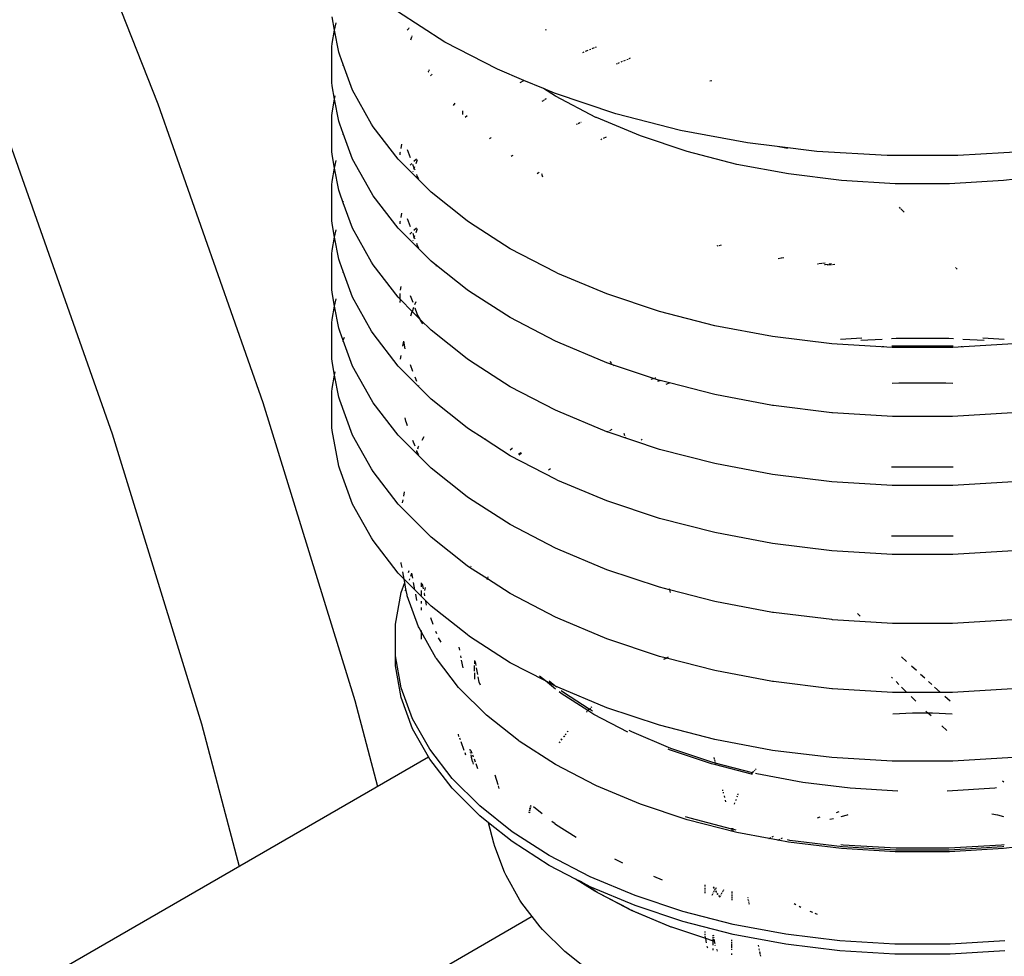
# Model space of a CAD drawing. Extents: x -19547 to -11561, y 2096 to 5601.
# Tile 122 of 168: x -13662 to -13638, y 3030 to 3052. Entities that reach past the tile are written whole.
import ezdxf

# ---------------------------------------------------------------- set-up
doc = ezdxf.new("R2010")
doc.units = 0
doc.header["$MEASUREMENT"] = 0
doc.layers.get('0').update_dxf_attribs({"linetype": 'CONTINUOUS'})
doc.layers.add('PIPING-VENT-ISO', color=3, linetype='CONTINUOUS')
doc.layers.add('TANK-SLOPE', color=2, linetype='CONTINUOUS')

# ---------------------------------------------------------------- blocks, each defined once
blk = doc.blocks.new('8-10 TANKS')
for p, q in [((0.656, 17.64), (2.051, 14.111)), ((5.451, 14.842), (4.891, 15.202)), ((4.145, 14.983), (4.116, 15.142)), ((4.145, 14.983), (4.162, 15.071)), ((4.116, 14.823), (4.145, 14.983)), ((4.193, 14.722), (4.145, 14.983)), ((5.004, 14.984), (5.024, 15.004)), ((5.026, 15.006), (5.029, 15.009)), ((6.644, 14.985), (6.654, 14.991)), ((4.112, 14.786), (4.116, 14.823)), ((5.047, 14.868), (5.06, 14.905)), ((5.062, 14.909), (5.064, 14.914)), ((6.073, 14.519), (5.451, 14.842)), ((4.112, 14.362), (4.112, 14.786)), ((4.205, 14.685), (4.193, 14.722)), ((7.084, 14.718), (7.1, 14.725)), ((7.116, 14.732), (7.149, 14.745)), ((7.165, 14.752), (7.18, 14.759)), ((7.195, 14.765), (7.223, 14.777)), ((7.236, 14.782), (7.248, 14.787)), ((4.246, 14.574), (4.205, 14.685)), ((7.485, 14.585), (7.496, 14.589)), ((7.502, 14.592), (7.519, 14.599)), ((7.537, 14.606), (7.555, 14.614)), ((7.572, 14.621), (7.589, 14.628)), ((7.605, 14.635), (7.621, 14.641)), ((7.635, 14.648), (7.649, 14.653)), ((4.243, 14.567), (4.246, 14.574)), ((4.246, 14.574), (4.246, 14.576)), ((4.357, 14.272), (4.246, 14.574)), ((5.251, 14.485), (5.255, 14.491)), ((5.256, 14.494), (5.261, 14.502)), ((5.263, 14.505), (5.269, 14.517)), ((5.291, 14.453), (5.302, 14.462)), ((6.387, 14.387), (6.073, 14.519)), ((4.116, 14.325), (4.112, 14.362)), ((5.279, 14.442), (5.287, 14.45)), ((5.287, 14.45), (5.288, 14.451)), ((6.342, 14.364), (6.387, 14.387)), ((6.619, 14.29), (6.387, 14.387)), ((8.589, 14.382), (8.614, 14.388)), ((4.145, 14.165), (4.116, 14.325)), ((4.583, 13.87), (4.357, 14.272)), ((6.761, 14.199), (6.619, 14.29)), ((6.75, 14.235), (6.619, 14.29)), ((7.476, 13.993), (6.75, 14.235)), ((4.116, 14.005), (4.145, 14.165)), ((4.145, 14.165), (4.152, 14.203)), ((4.193, 13.904), (4.145, 14.165)), ((5.553, 14.092), (5.571, 14.116)), ((6.603, 14.141), (6.617, 14.15)), ((6.622, 14.153), (6.632, 14.159)), ((6.636, 14.162), (6.644, 14.168)), ((6.648, 14.17), (6.655, 14.174)), ((7.239, 13.95), (6.761, 14.199)), ((2.051, 14.111), (3.295, 10.573)), ((4.112, 13.968), (4.116, 14.005)), ((5.66, 14.026), (5.66, 13.984)), ((4.112, 13.545), (4.112, 13.968)), ((4.205, 13.869), (4.193, 13.904)), ((5.691, 13.954), (5.714, 13.972)), ((7.028, 13.877), (7.05, 13.887)), ((7.06, 13.891), (7.064, 13.893)), ((7.246, 13.947), (7.239, 13.95)), ((7.766, 13.729), (7.246, 13.947)), ((8.241, 13.796), (7.476, 13.993)), ((4.246, 13.757), (4.205, 13.869)), ((4.602, 13.839), (4.583, 13.87)), ((4.898, 13.454), (4.602, 13.839)), ((7.009, 13.87), (7.021, 13.875)), ((9.037, 13.647), (8.241, 13.796)), ((4.244, 13.751), (4.246, 13.757)), ((4.246, 13.757), (4.246, 13.759)), ((4.357, 13.456), (4.246, 13.757)), ((5.978, 13.694), (5.988, 13.702)), ((5.99, 13.703), (5.999, 13.71)), ((7.298, 13.689), (7.311, 13.695)), ((7.331, 13.703), (7.366, 13.718)), ((8.322, 13.544), (7.766, 13.729)), ((9.385, 13.604), (9.037, 13.647)), ((0.299, 13.642), (1.509, 10.202)), ((4.116, 13.508), (4.112, 13.545)), ((4.923, 13.535), (4.925, 13.539)), ((4.923, 13.531), (4.923, 13.535)), ((4.923, 13.529), (4.923, 13.531)), ((4.923, 13.505), (4.923, 13.529)), ((4.933, 13.581), (4.942, 13.632)), ((5.044, 13.47), (5.009, 13.564)), ((8.909, 13.393), (8.322, 13.544)), ((9.508, 13.581), (9.385, 13.604)), ((9.856, 13.547), (9.385, 13.604)), ((10.689, 13.496), (9.856, 13.547)), ((12.359, 13.547), (11.526, 13.496)), ((4.145, 13.348), (4.116, 13.508)), ((4.145, 13.348), (4.162, 13.437)), ((4.583, 13.054), (4.357, 13.456)), ((4.924, 13.427), (4.898, 13.454)), ((5.287, 13.064), (4.924, 13.427)), ((5.084, 13.43), (5.114, 13.46)), ((5.11, 13.404), (5.121, 13.437)), ((5.121, 13.437), (5.122, 13.439)), ((5.122, 13.439), (5.124, 13.443)), ((5.124, 13.443), (5.127, 13.447)), ((6.234, 13.49), (6.246, 13.497)), ((6.248, 13.498), (6.259, 13.503)), ((11.526, 13.496), (10.689, 13.496)), ((4.116, 13.189), (4.145, 13.348)), ((4.193, 13.087), (4.145, 13.348)), ((5.038, 13.383), (5.059, 13.405)), ((5.089, 13.348), (5.073, 13.39)), ((5.075, 13.309), (5.076, 13.313)), ((5.085, 13.337), (5.089, 13.348)), ((5.089, 13.348), (5.096, 13.368)), ((5.098, 13.323), (5.089, 13.348)), ((6.544, 13.286), (6.559, 13.296)), ((6.562, 13.298), (6.567, 13.301)), ((9.519, 13.279), (8.909, 13.393)), ((4.112, 13.152), (4.116, 13.189)), ((5.121, 13.259), (5.117, 13.272)), ((5.122, 13.257), (5.121, 13.259)), ((5.124, 13.253), (5.122, 13.257)), ((5.143, 13.221), (5.124, 13.253)), ((6.596, 13.283), (6.599, 13.274)), ((6.6, 13.27), (6.609, 13.244)), ((10.148, 13.201), (9.519, 13.279)), ((10.786, 13.163), (10.148, 13.201)), ((12.067, 13.201), (11.428, 13.163)), ((12.695, 13.279), (12.067, 13.201)), ((4.112, 12.728), (4.112, 13.152)), ((4.205, 13.051), (4.193, 13.087)), ((5.714, 12.724), (5.287, 13.064)), ((11.428, 13.163), (10.786, 13.163)), ((4.246, 12.939), (4.205, 13.051)), ((4.246, 12.939), (4.251, 12.954)), ((4.602, 13.022), (4.583, 13.054)), ((4.898, 12.637), (4.602, 13.022)), ((4.244, 12.934), (4.246, 12.939)), ((4.357, 12.638), (4.246, 12.939)), ((10.847, 12.872), (10.834, 12.887)), ((10.892, 12.825), (10.852, 12.867)), ((4.116, 12.691), (4.112, 12.728)), ((4.923, 12.718), (4.925, 12.721)), ((4.923, 12.714), (4.923, 12.718)), ((4.923, 12.711), (4.923, 12.714)), ((4.932, 12.764), (4.942, 12.815)), ((5.045, 12.652), (5.01, 12.747)), ((5.741, 12.703), (5.714, 12.724)), ((4.145, 12.531), (4.116, 12.691)), ((4.145, 12.531), (4.162, 12.619)), ((4.583, 12.236), (4.357, 12.638)), ((4.924, 12.61), (4.898, 12.637)), ((4.923, 12.688), (4.923, 12.711)), ((5.287, 12.246), (4.924, 12.61)), ((5.084, 12.613), (5.114, 12.643)), ((5.109, 12.587), (5.121, 12.621)), ((5.121, 12.621), (5.122, 12.623)), ((5.122, 12.623), (5.124, 12.627)), ((5.124, 12.627), (5.126, 12.63)), ((6.225, 12.393), (5.741, 12.703)), ((4.116, 12.371), (4.145, 12.531)), ((4.193, 12.27), (4.145, 12.531)), ((5.037, 12.566), (5.059, 12.588)), ((5.089, 12.531), (5.074, 12.573)), ((5.074, 12.492), (5.076, 12.496)), ((5.084, 12.519), (5.089, 12.531)), ((5.089, 12.531), (5.096, 12.55)), ((5.098, 12.506), (5.089, 12.531)), ((4.112, 12.334), (4.116, 12.371)), ((5.122, 12.442), (5.117, 12.454)), ((5.122, 12.44), (5.122, 12.442)), ((5.124, 12.436), (5.122, 12.44)), ((5.144, 12.402), (5.124, 12.436)), ((6.762, 12.114), (6.225, 12.393)), ((8.677, 12.427), (8.689, 12.43)), ((8.698, 12.432), (8.727, 12.439)), ((4.112, 11.911), (4.112, 12.334)), ((4.205, 12.234), (4.193, 12.27)), ((5.351, 12.196), (5.287, 12.246)), ((9.4, 12.278), (9.433, 12.284)), ((9.439, 12.285), (9.466, 12.29)), ((4.246, 12.123), (4.205, 12.234)), ((4.602, 12.204), (4.583, 12.236)), ((4.898, 11.819), (4.602, 12.204)), ((5.343, 12.186), (5.351, 12.196)), ((5.714, 11.907), (5.351, 12.196)), ((9.865, 12.215), (9.872, 12.216)), ((9.88, 12.217), (9.914, 12.221)), ((9.924, 12.222), (9.955, 12.226)), ((9.942, 12.206), (9.949, 12.207)), ((9.957, 12.208), (9.991, 12.212)), ((9.981, 12.201), (9.988, 12.202)), ((9.996, 12.203), (10.03, 12.207)), ((10.001, 12.213), (10.031, 12.217)), ((10.04, 12.208), (10.071, 12.212)), ((11.503, 12.167), (11.498, 12.171)), ((11.509, 12.16), (11.505, 12.164)), ((11.513, 12.156), (11.511, 12.158)), ((11.518, 12.15), (11.515, 12.154)), ((4.243, 12.116), (4.246, 12.123)), ((4.246, 12.123), (4.246, 12.125)), ((4.357, 11.821), (4.246, 12.123)), ((6.789, 12.102), (6.762, 12.114)), ((7.37, 11.858), (6.789, 12.102)), ((4.116, 11.874), (4.112, 11.911)), ((4.925, 11.904), (4.932, 11.947)), ((5.741, 11.887), (5.714, 11.907)), ((4.145, 11.714), (4.116, 11.874)), ((4.145, 11.714), (4.162, 11.802)), ((4.583, 11.419), (4.357, 11.821)), ((4.924, 11.792), (4.898, 11.819)), ((4.923, 11.794), (4.923, 11.863)), ((4.923, 11.757), (4.924, 11.792)), ((5.065, 11.651), (4.924, 11.792)), ((5.074, 11.755), (5.044, 11.836)), ((6.225, 11.577), (5.741, 11.887)), ((7.992, 11.651), (7.37, 11.858)), ((4.116, 11.554), (4.145, 11.714)), ((4.193, 11.453), (4.145, 11.714)), ((5.066, 11.652), (5.084, 11.702)), ((5.096, 11.733), (5.11, 11.77)), ((5.122, 11.624), (5.098, 11.688)), ((4.112, 11.517), (4.116, 11.554)), ((5.046, 11.598), (5.065, 11.651)), ((5.16, 11.556), (5.065, 11.651)), ((5.122, 11.623), (5.122, 11.624)), ((5.124, 11.618), (5.122, 11.623)), ((5.158, 11.56), (5.124, 11.618)), ((5.189, 11.504), (5.16, 11.556)), ((5.287, 11.429), (5.16, 11.556)), ((6.762, 11.297), (6.225, 11.577)), ((8.648, 11.482), (7.992, 11.651)), ((4.112, 11.093), (4.112, 11.517)), ((4.205, 11.417), (4.193, 11.453)), ((5.714, 11.09), (5.287, 11.429)), ((9.331, 11.354), (8.648, 11.482)), ((4.246, 11.306), (4.205, 11.417)), ((4.251, 11.32), (4.26, 11.345)), ((4.602, 11.388), (4.583, 11.419)), ((4.898, 11.003), (4.602, 11.388)), ((10.034, 11.268), (9.331, 11.354)), ((10.138, 11.324), (10.39, 11.339)), ((10.377, 11.309), (10.629, 11.324)), ((10.741, 11.331), (10.794, 11.334)), ((10.794, 11.334), (11.42, 11.334)), ((11.42, 11.334), (11.474, 11.331)), ((11.585, 11.324), (11.838, 11.309)), ((11.824, 11.339), (12.076, 11.324)), ((4.244, 11.3), (4.246, 11.306)), ((4.357, 11.004), (4.246, 11.306)), ((4.952, 11.238), (4.964, 11.3)), ((4.982, 11.208), (4.966, 11.298)), ((6.789, 11.285), (6.762, 11.297)), ((7.37, 11.042), (6.789, 11.285)), ((10.748, 11.224), (10.034, 11.268)), ((10.632, 11.236), (10.648, 11.237)), ((10.744, 11.243), (10.78, 11.245)), ((11.466, 11.224), (10.748, 11.224)), ((10.78, 11.245), (11.434, 11.245)), ((11.434, 11.245), (11.47, 11.243)), ((12.181, 11.268), (11.466, 11.224)), ((11.567, 11.237), (11.583, 11.236)), ((4.116, 11.056), (4.112, 11.093)), ((4.925, 11.087), (4.932, 11.13)), ((5.741, 11.069), (5.714, 11.09)), ((4.145, 10.897), (4.116, 11.056)), ((4.583, 10.603), (4.357, 11.004)), ((4.924, 10.976), (4.898, 11.003)), ((5.287, 10.612), (4.924, 10.976)), ((5.073, 10.939), (5.044, 11.018)), ((6.225, 10.759), (5.741, 11.069)), ((7.447, 11.016), (7.37, 11.042)), ((7.43, 11.034), (7.409, 11.057)), ((7.447, 11.016), (7.443, 11.02)), ((7.457, 11.005), (7.447, 11.016)), ((7.921, 10.858), (7.447, 11.016)), ((4.116, 10.737), (4.145, 10.897)), ((4.145, 10.897), (4.152, 10.934)), ((4.193, 10.635), (4.145, 10.897)), ((5.117, 10.82), (5.098, 10.872)), ((7.895, 10.849), (7.921, 10.858)), ((7.921, 10.858), (7.925, 10.859)), ((7.992, 10.834), (7.921, 10.858)), ((7.94, 10.864), (7.951, 10.868)), ((4.112, 10.7), (4.116, 10.737)), ((5.143, 10.769), (5.141, 10.772)), ((6.762, 10.48), (6.225, 10.759)), ((7.973, 10.823), (8, 10.832)), ((8, 10.832), (7.992, 10.834)), ((8.111, 10.804), (8, 10.832)), ((8.071, 10.791), (8.111, 10.804)), ((8.648, 10.666), (8.111, 10.804)), ((10.747, 10.8), (10.829, 10.805)), ((10.829, 10.805), (11.385, 10.805)), ((11.385, 10.805), (11.468, 10.8)), ((4.112, 10.277), (4.112, 10.7)), ((4.205, 10.6), (4.193, 10.635)), ((5.714, 10.273), (5.287, 10.612)), ((9.331, 10.537), (8.648, 10.666)), ((3.295, 10.573), (4.384, 7.041)), ((4.357, 10.187), (4.205, 10.6)), ((4.602, 10.57), (4.583, 10.603)), ((4.898, 10.185), (4.602, 10.57)), ((9.344, 10.536), (9.331, 10.537)), ((10.034, 10.451), (9.344, 10.536)), ((4.989, 10.35), (4.982, 10.391)), ((6.789, 10.468), (6.762, 10.48)), ((7.37, 10.224), (6.789, 10.468)), ((10.042, 10.45), (10.034, 10.451)), ((10.751, 10.407), (10.042, 10.45)), ((11.464, 10.407), (10.751, 10.407)), ((12.173, 10.45), (11.464, 10.407)), ((4.116, 10.24), (4.112, 10.277)), ((4.99, 10.348), (4.989, 10.35)), ((4.991, 10.344), (4.99, 10.348)), ((5.009, 10.296), (4.991, 10.344)), ((5.741, 10.252), (5.714, 10.273)), ((1.509, 10.202), (2.567, 6.766)), ((4.193, 9.819), (4.116, 10.24)), ((4.583, 9.785), (4.357, 10.187)), ((4.924, 10.158), (4.898, 10.185)), ((5.287, 9.795), (4.924, 10.158)), ((5.181, 10.124), (5.205, 10.168)), ((5.905, 10.148), (5.741, 10.252)), ((5.905, 10.148), (5.91, 10.157)), ((5.929, 10.132), (5.905, 10.148)), ((7.372, 10.223), (7.37, 10.224)), ((7.372, 10.223), (7.387, 10.231)), ((7.992, 10.017), (7.372, 10.223)), ((7.405, 10.241), (7.432, 10.255)), ((7.572, 10.208), (7.58, 10.182)), ((7.586, 10.165), (7.589, 10.155)), ((5.098, 10.054), (5.073, 10.121)), ((5.13, 10.022), (5.14, 10.05)), ((5.14, 10.05), (5.142, 10.053)), ((5.928, 10.13), (5.929, 10.132)), ((5.929, 10.132), (5.935, 10.142)), ((6.225, 9.942), (5.929, 10.132)), ((6.224, 10.01), (6.249, 10.03)), ((6.249, 10.03), (6.25, 10.03)), ((7.777, 10.131), (7.789, 10.136)), ((5.12, 9.995), (5.117, 10.003)), ((5.117, 9.986), (5.12, 9.995)), ((5.12, 9.995), (5.121, 9.999)), ((5.121, 9.99), (5.12, 9.995)), ((5.122, 9.988), (5.121, 9.99)), ((5.124, 9.984), (5.122, 9.988)), ((5.143, 9.952), (5.124, 9.984)), ((6.762, 9.663), (6.225, 9.942)), ((6.322, 9.959), (6.351, 9.978)), ((6.332, 9.954), (6.357, 9.975)), ((8.648, 9.848), (7.992, 10.017)), ((4.205, 9.782), (4.193, 9.819)), ((9.331, 9.72), (8.648, 9.848)), ((10.782, 9.805), (10.742, 9.807)), ((11.433, 9.805), (10.782, 9.805)), ((11.473, 9.807), (11.433, 9.805)), ((4.357, 9.369), (4.205, 9.782)), ((4.602, 9.753), (4.583, 9.785)), ((4.898, 9.368), (4.602, 9.753)), ((5.714, 9.456), (5.287, 9.795)), ((6.678, 9.774), (6.7, 9.791)), ((10.034, 9.634), (9.331, 9.72)), ((6.789, 9.65), (6.762, 9.663)), ((7.37, 9.407), (6.789, 9.65)), ((10.748, 9.59), (10.034, 9.634)), ((11.466, 9.59), (10.748, 9.59)), ((12.181, 9.634), (11.466, 9.59)), ((4.965, 9.464), (4.974, 9.514)), ((5.741, 9.435), (5.714, 9.456)), ((4.583, 8.968), (4.357, 9.369)), ((4.924, 9.341), (4.898, 9.368)), ((5.287, 8.978), (4.924, 9.341)), ((4.95, 9.385), (4.957, 9.421)), ((6.225, 9.125), (5.741, 9.435)), ((7.992, 9.199), (7.37, 9.407)), ((6.762, 8.846), (6.225, 9.125)), ((8.648, 9.031), (7.992, 9.199)), ((9.331, 8.903), (8.648, 9.031)), ((10.782, 8.987), (10.742, 8.99)), ((11.433, 8.987), (10.782, 8.987)), ((11.473, 8.99), (11.433, 8.987)), ((4.602, 8.936), (4.583, 8.968)), ((4.898, 8.551), (4.602, 8.936)), ((5.714, 8.638), (5.287, 8.978)), ((10.034, 8.816), (9.331, 8.903)), ((6.789, 8.834), (6.762, 8.846)), ((7.37, 8.59), (6.789, 8.834)), ((10.748, 8.773), (10.034, 8.816)), ((11.466, 8.773), (10.748, 8.773)), ((12.181, 8.816), (11.466, 8.773)), ((4.935, 8.664), (4.934, 8.676)), ((4.944, 8.617), (4.935, 8.664)), ((5.741, 8.618), (5.714, 8.638)), ((5.759, 8.63), (5.762, 8.637)), ((4.924, 8.524), (4.898, 8.551)), ((4.969, 8.479), (4.924, 8.524)), ((4.969, 8.479), (4.953, 8.566)), ((5.02, 8.558), (5.029, 8.582)), ((5.047, 8.514), (5.06, 8.549)), ((5.06, 8.549), (5.059, 8.552)), ((5.06, 8.549), (5.06, 8.551)), ((5.07, 8.491), (5.06, 8.549)), ((5.954, 8.482), (5.741, 8.618)), ((7.992, 8.383), (7.37, 8.59)), ((4.933, 8.323), (4.976, 8.439)), ((5.095, 8.353), (4.969, 8.479)), ((4.976, 8.439), (4.969, 8.479)), ((4.976, 8.439), (4.977, 8.442)), ((4.99, 8.361), (4.976, 8.439)), ((5.03, 8.468), (5.035, 8.483)), ((5.095, 8.353), (5.079, 8.439)), ((5.174, 8.387), (5.174, 8.437)), ((5.198, 8.363), (5.186, 8.424)), ((5.952, 8.477), (5.954, 8.482)), ((6.225, 8.308), (5.954, 8.482)), ((5.958, 8.492), (5.964, 8.507)), ((4.865, 7.947), (4.933, 8.323)), ((4.984, 8.343), (4.99, 8.361)), ((4.99, 8.361), (4.991, 8.363)), ((5.003, 8.292), (4.99, 8.361)), ((5.006, 8.28), (5.003, 8.292)), ((5.14, 7.915), (5.006, 8.28)), ((5.287, 8.161), (5.095, 8.353)), ((5.118, 8.228), (5.105, 8.301)), ((5.174, 8.284), (5.174, 8.345)), ((5.208, 8.311), (5.207, 8.311)), ((5.207, 8.305), (5.208, 8.309)), ((5.208, 8.309), (5.208, 8.311)), ((5.212, 8.282), (5.208, 8.309)), ((5.214, 8.346), (5.22, 8.379)), ((6.762, 8.029), (6.225, 8.308)), ((8.112, 8.352), (7.992, 8.383)), ((8.108, 8.368), (8.111, 8.357)), ((8.112, 8.352), (8.12, 8.323)), ((8.648, 8.214), (8.112, 8.352)), ((5.174, 8.191), (5.174, 8.217)), ((5.232, 8.172), (5.224, 8.218)), ((9.331, 8.086), (8.648, 8.214)), ((5.172, 8.114), (5.173, 8.121)), ((5.173, 8.121), (5.174, 8.123)), ((5.174, 8.112), (5.173, 8.121)), ((5.174, 8.123), (5.174, 8.145)), ((5.714, 7.822), (5.287, 8.161)), ((9.344, 8.084), (9.331, 8.086)), ((10.034, 8), (9.344, 8.084)), ((10.369, 8.042), (10.337, 8.073)), ((4.865, 7.57), (4.865, 7.947)), ((5.313, 7.943), (5.284, 8.021)), ((6.789, 8.016), (6.762, 8.029)), ((7.37, 7.773), (6.789, 8.016)), ((10.042, 7.999), (10.034, 8)), ((10.751, 7.956), (10.042, 7.999)), ((11.464, 7.956), (10.751, 7.956)), ((12.173, 7.999), (11.464, 7.956)), ((5.145, 7.904), (5.14, 7.915)), ((5.174, 7.853), (5.145, 7.904)), ((5.174, 7.853), (5.174, 7.873)), ((5.345, 7.549), (5.174, 7.853)), ((5.174, 7.769), (5.174, 7.853)), ((5.354, 7.83), (5.344, 7.859)), ((5.741, 7.801), (5.714, 7.822)), ((5.406, 7.732), (5.377, 7.785)), ((6.225, 7.49), (5.741, 7.801)), ((7.992, 7.565), (7.37, 7.773)), ((5.627, 7.64), (5.621, 7.673)), ((4.933, 7.194), (4.865, 7.57)), ((4.865, 7.452), (4.865, 7.57)), ((5.351, 7.539), (5.345, 7.549)), ((5.614, 7.198), (5.351, 7.539)), ((5.645, 7.546), (5.64, 7.57)), ((5.666, 7.429), (5.649, 7.52)), ((5.8, 7.517), (5.8, 7.478)), ((5.822, 7.455), (5.814, 7.503)), ((6.641, 7.274), (6.225, 7.49)), ((8.074, 7.544), (7.992, 7.565)), ((8.046, 7.53), (8.074, 7.544)), ((8.075, 7.544), (8.047, 7.53)), ((8.075, 7.544), (8.074, 7.544)), ((8.648, 7.397), (8.075, 7.544)), ((8.079, 7.547), (8.093, 7.555)), ((8.095, 7.554), (8.081, 7.547)), ((10.919, 7.504), (10.858, 7.559)), ((4.933, 7.076), (4.865, 7.452)), ((5.8, 7.391), (5.8, 7.457)), ((5.8, 7.369), (5.8, 7.295)), ((5.842, 7.349), (5.827, 7.429)), ((9.331, 7.269), (8.648, 7.397)), ((11.035, 7.398), (10.978, 7.449)), ((11.135, 7.306), (11.086, 7.351)), ((5.858, 7.26), (5.847, 7.322)), ((5.871, 7.224), (5.858, 7.26)), ((6.641, 7.274), (6.571, 7.33)), ((6.762, 7.178), (6.641, 7.274)), ((6.755, 7.215), (6.641, 7.274)), ((6.755, 7.215), (6.686, 7.27)), ((9.344, 7.267), (9.331, 7.269)), ((10.034, 7.182), (9.344, 7.267)), ((10.754, 7.306), (10.741, 7.319)), ((10.829, 7.231), (10.794, 7.266)), ((11.217, 7.231), (11.179, 7.266)), ((5.069, 6.824), (4.933, 7.194)), ((5.621, 7.19), (5.614, 7.198)), ((5.944, 6.868), (5.621, 7.19)), ((6.762, 7.211), (6.755, 7.215)), ((6.776, 7.199), (6.755, 7.215)), ((6.789, 7.199), (6.762, 7.211)), ((7.37, 6.955), (6.789, 7.199)), ((6.83, 7.124), (6.803, 7.145)), ((6.855, 7.136), (6.828, 7.157)), ((7.144, 6.923), (6.83, 7.124)), ((7.161, 6.94), (6.855, 7.136)), ((10.042, 7.181), (10.034, 7.182)), ((10.751, 7.138), (10.042, 7.181)), ((11.464, 7.138), (10.751, 7.138)), ((10.92, 7.141), (10.859, 7.202)), ((11.316, 7.141), (11.25, 7.202)), ((12.173, 7.181), (11.464, 7.138)), ((4.384, 7.041), (4.653, 6.023)), ((5.069, 6.707), (4.933, 7.076)), ((11.029, 7.033), (10.973, 7.088)), ((11.435, 7.033), (11.374, 7.088)), ((7.127, 6.906), (7.131, 6.91)), ((7.132, 6.909), (7.128, 6.905)), ((7.136, 6.915), (7.144, 6.923)), ((7.145, 6.922), (7.137, 6.914)), ((7.144, 6.923), (7.146, 6.925)), ((7.145, 6.922), (7.144, 6.923)), ((7.147, 6.925), (7.145, 6.922)), ((7.216, 6.877), (7.145, 6.922)), ((7.152, 6.931), (7.161, 6.94)), ((7.162, 6.939), (7.153, 6.93)), ((7.161, 6.94), (7.175, 6.953)), ((7.162, 6.939), (7.161, 6.94)), ((7.176, 6.953), (7.162, 6.939)), ((7.201, 6.914), (7.162, 6.939)), ((7.185, 6.963), (7.19, 6.968)), ((7.191, 6.967), (7.186, 6.963)), ((7.992, 6.748), (7.37, 6.955)), ((10.755, 6.884), (10.989, 6.898)), ((10.989, 6.898), (11.166, 6.898)), ((11.159, 6.904), (11.146, 6.917)), ((11.166, 6.898), (11.159, 6.904)), ((11.166, 6.898), (11.225, 6.898)), ((11.209, 6.859), (11.166, 6.898)), ((11.225, 6.898), (11.46, 6.884)), ((2.567, 6.766), (3.013, 5.076)), ((5.272, 6.465), (5.069, 6.824)), ((6.322, 6.567), (5.944, 6.868)), ((7.617, 6.668), (7.216, 6.877)), ((5.272, 6.348), (5.069, 6.707)), ((6.876, 6.636), (6.886, 6.648)), ((6.887, 6.648), (6.877, 6.636)), ((6.902, 6.67), (6.909, 6.679)), ((6.91, 6.679), (6.903, 6.669)), ((7.664, 6.669), (7.632, 6.685)), ((8.127, 6.474), (7.664, 6.669)), ((8.648, 6.579), (7.992, 6.748)), ((11.398, 6.686), (11.336, 6.742)), ((5.614, 6.634), (5.613, 6.643)), ((5.618, 6.619), (5.614, 6.634)), ((5.619, 6.617), (5.618, 6.619)), ((5.634, 6.575), (5.626, 6.597)), ((5.681, 6.449), (5.643, 6.552)), ((6.33, 6.561), (6.322, 6.567)), ((6.761, 6.285), (6.33, 6.561)), ((6.804, 6.543), (6.812, 6.552)), ((6.813, 6.552), (6.805, 6.542)), ((6.829, 6.575), (6.838, 6.587)), ((6.839, 6.586), (6.83, 6.574)), ((6.857, 6.612), (6.867, 6.624)), ((6.868, 6.624), (6.858, 6.611)), ((9.331, 6.451), (8.648, 6.579)), ((5.538, 6.12), (5.272, 6.465)), ((5.701, 6.394), (5.69, 6.422)), ((5.754, 6.442), (5.749, 6.466)), ((5.759, 6.413), (5.756, 6.428)), ((5.762, 6.447), (5.762, 6.45)), ((5.762, 6.447), (5.763, 6.449)), ((5.776, 6.413), (5.762, 6.447)), ((8.11, 6.459), (8.095, 6.465)), ((8.609, 6.292), (8.11, 6.459)), ((8.623, 6.309), (8.127, 6.474)), ((10.034, 6.365), (9.331, 6.451)), ((5.538, 6.003), (5.272, 6.348)), ((5.766, 6.377), (5.762, 6.397)), ((5.766, 6.375), (5.766, 6.377)), ((5.766, 6.373), (5.766, 6.375)), ((5.766, 6.371), (5.766, 6.373)), ((5.779, 6.321), (5.766, 6.371)), ((5.788, 6.287), (5.78, 6.32)), ((5.791, 6.371), (5.783, 6.393)), ((5.813, 6.311), (5.8, 6.348)), ((8.654, 6.301), (8.623, 6.309)), ((8.637, 6.365), (8.641, 6.349)), ((8.644, 6.34), (8.648, 6.323)), ((8.65, 6.315), (8.654, 6.301)), ((8.654, 6.301), (8.655, 6.299)), ((9.095, 6.187), (8.654, 6.301)), ((10.748, 6.322), (10.034, 6.365)), ((11.466, 6.322), (10.748, 6.322)), ((12.181, 6.365), (11.466, 6.322)), ((5.842, 6.233), (5.82, 6.292)), ((7.239, 6.036), (6.761, 6.285)), ((8.66, 6.279), (8.609, 6.292)), ((8.657, 6.291), (8.66, 6.279)), ((9.082, 6.171), (8.66, 6.279)), ((9.093, 6.186), (9.095, 6.187)), ((9.095, 6.187), (9.111, 6.204)), ((9.1, 6.186), (9.095, 6.187)), ((9.118, 6.211), (9.125, 6.218)), ((9.131, 6.224), (9.138, 6.231)), ((5.865, 5.793), (5.538, 6.12)), ((6.044, 6.16), (6.077, 6.048)), ((9.082, 6.171), (9.089, 6.18)), ((9.093, 6.168), (9.082, 6.171)), ((9.146, 6.174), (9.131, 6.178)), ((9.691, 6.072), (9.146, 6.174)), ((10.251, 6.003), (9.691, 6.072)), ((12.07, 6.073), (12.056, 6.085)), ((5.865, 5.675), (5.538, 6.003)), ((6.082, 6.031), (6.091, 5.998)), ((7.246, 6.033), (7.239, 6.036)), ((7.766, 5.815), (7.246, 6.033)), ((8.738, 5.983), (8.741, 5.972)), ((8.745, 5.958), (8.748, 5.944)), ((10.814, 5.969), (10.251, 6.003)), ((11.963, 6.003), (11.401, 5.969)), ((11.984, 6.006), (11.963, 6.003)), ((8.757, 5.912), (8.761, 5.895)), ((8.77, 5.86), (8.775, 5.843)), ((8.898, 5.859), (8.904, 5.874)), ((8.914, 5.901), (8.918, 5.914)), ((8.922, 5.925), (8.925, 5.933)), ((8.925, 5.933), (8.926, 5.935)), ((6.249, 5.487), (5.865, 5.793)), ((6.451, 5.712), (6.452, 5.722)), ((6.453, 5.721), (6.452, 5.711)), ((6.454, 5.731), (6.458, 5.75)), ((6.459, 5.75), (6.455, 5.73)), ((6.459, 5.76), (6.461, 5.769)), ((6.462, 5.768), (6.46, 5.759)), ((6.462, 5.777), (6.464, 5.785)), ((6.465, 5.785), (6.463, 5.776)), ((6.465, 5.793), (6.467, 5.8)), ((6.468, 5.8), (6.466, 5.792)), ((6.603, 5.701), (6.502, 5.781)), ((8.322, 5.63), (7.766, 5.815)), ((8.882, 5.816), (8.887, 5.83)), ((10.088, 5.717), (10.122, 5.726)), ((5.968, 5.594), (5.865, 5.675)), ((6.756, 5.58), (6.718, 5.61)), ((8.355, 5.647), (8.302, 5.665)), ((8.909, 5.479), (8.322, 5.63)), ((8.851, 5.519), (8.355, 5.647)), ((9.863, 5.654), (9.897, 5.665)), ((10.011, 5.635), (10.052, 5.646)), ((10.146, 5.67), (10.218, 5.689)), ((10.218, 5.689), (10.229, 5.691)), ((11.929, 5.701), (11.996, 5.689)), ((11.996, 5.689), (12.068, 5.67)), ((6.03, 5.353), (5.968, 5.594)), ((6.249, 5.37), (5.968, 5.594)), ((6.687, 5.207), (6.249, 5.487)), ((6.758, 5.578), (6.756, 5.58)), ((6.763, 5.575), (6.758, 5.578)), ((7.004, 5.421), (6.763, 5.575)), ((8.851, 5.527), (8.851, 5.53)), ((8.853, 5.519), (8.851, 5.527)), ((8.851, 5.527), (8.851, 5.519)), ((8.853, 5.519), (8.851, 5.519)), ((8.851, 5.51), (8.851, 5.497)), ((8.859, 5.517), (8.853, 5.519)), ((8.857, 5.496), (8.855, 5.509)), ((8.856, 5.528), (8.859, 5.517)), ((8.901, 5.507), (8.859, 5.517)), ((8.861, 5.508), (8.864, 5.494)), ((6.687, 5.089), (6.249, 5.37)), ((9.29, 5.408), (8.909, 5.479)), ((9.288, 5.407), (9.29, 5.408)), ((9.29, 5.408), (9.297, 5.411)), ((9.398, 5.387), (9.29, 5.408)), ((9.304, 5.415), (9.314, 5.42)), ((9.327, 5.427), (9.342, 5.435)), ((9.396, 5.386), (9.398, 5.387)), ((9.398, 5.387), (9.404, 5.391)), ((9.519, 5.365), (9.398, 5.387)), ((9.412, 5.395), (9.422, 5.4)), ((9.435, 5.407), (9.45, 5.415)), ((9.538, 5.385), (9.509, 5.391)), ((10.148, 5.288), (9.519, 5.365)), ((10.159, 5.309), (9.538, 5.385)), ((12.695, 5.365), (12.067, 5.288)), ((6.044, 5.311), (6.03, 5.353)), ((6.156, 5.008), (6.044, 5.311)), ((10.17, 5.33), (10.14, 5.334)), ((10.786, 5.249), (10.148, 5.288)), ((10.79, 5.271), (10.159, 5.309)), ((10.794, 5.292), (10.17, 5.33)), ((11.428, 5.249), (10.786, 5.249)), ((11.425, 5.271), (10.79, 5.271)), ((11.421, 5.292), (10.794, 5.292)), ((12.044, 5.33), (11.421, 5.292)), ((12.056, 5.309), (11.425, 5.271)), ((12.067, 5.288), (11.428, 5.249)), ((12.074, 5.334), (12.044, 5.33)), ((12.073, 5.311), (12.056, 5.309)), ((7.173, 4.954), (6.687, 5.207)), ((7.557, 5.116), (7.464, 5.164)), ((6.999, 4.927), (6.687, 5.089)), ((6.175, 4.969), (6.156, 5.008)), ((6.34, 4.676), (6.175, 4.969)), ((7.225, 4.782), (6.999, 4.927)), ((7.056, 4.897), (6.999, 4.927)), ((7.703, 4.732), (7.173, 4.954)), ((8.03, 4.915), (7.925, 4.959)), ((7.251, 4.772), (7.056, 4.897)), ((7.173, 4.836), (7.056, 4.897)), ((7.703, 4.614), (7.173, 4.836)), ((7.652, 4.56), (7.225, 4.782)), ((8.532, 4.845), (8.532, 4.86)), ((8.532, 4.829), (8.532, 4.837)), ((8.532, 4.802), (8.532, 4.82)), ((8.532, 4.785), (8.532, 4.793)), ((8.643, 4.817), (8.633, 4.834)), ((8.638, 4.775), (8.646, 4.791)), ((8.652, 4.801), (8.649, 4.807)), ((8.651, 4.798), (8.652, 4.801)), ((8.652, 4.801), (8.655, 4.806)), ((8.654, 4.797), (8.652, 4.801)), ((8.659, 4.813), (8.666, 4.826)), ((8.672, 4.766), (8.66, 4.787)), ((8.741, 4.775), (8.745, 4.782)), ((8.749, 4.79), (8.756, 4.803)), ((6.363, 4.641), (6.34, 4.676)), ((7.255, 4.77), (7.251, 4.772)), ((7.256, 4.769), (7.255, 4.77)), ((7.639, 4.57), (7.256, 4.769)), ((8.269, 4.543), (7.703, 4.732)), ((8.532, 4.759), (8.532, 4.776)), ((8.616, 4.737), (8.625, 4.752)), ((8.629, 4.76), (8.633, 4.767)), ((8.683, 4.746), (8.677, 4.756)), ((8.688, 4.745), (8.679, 4.756)), ((8.709, 4.717), (8.696, 4.734)), ((8.708, 4.713), (8.709, 4.717)), ((8.709, 4.717), (8.711, 4.722)), ((8.712, 4.712), (8.709, 4.717)), ((8.711, 4.722), (8.715, 4.729)), ((8.719, 4.736), (8.723, 4.744)), ((8.728, 4.752), (8.736, 4.768)), ((8.848, 4.779), (8.848, 4.764)), ((8.848, 4.756), (8.848, 4.748)), ((8.848, 4.739), (8.848, 4.721)), ((8.848, 4.712), (8.848, 4.703)), ((8.848, 4.695), (8.848, 4.677)), ((9.036, 4.712), (9.038, 4.703)), ((9.04, 4.694), (9.042, 4.685)), ((9.044, 4.676), (9.046, 4.667)), ((6.58, 4.361), (6.363, 4.641)), ((7.661, 4.556), (7.652, 4.56)), ((7.675, 4.551), (7.661, 4.558)), ((8.125, 4.361), (7.661, 4.556)), ((8.133, 4.359), (7.675, 4.551)), ((8.269, 4.425), (7.703, 4.614)), ((9.048, 4.658), (9.05, 4.649)), ((9.051, 4.64), (9.053, 4.631)), ((9.607, 4.623), (9.588, 4.632)), ((9.667, 4.591), (9.646, 4.602)), ((8.867, 4.389), (8.269, 4.543)), ((9.807, 4.531), (9.778, 4.543)), ((9.863, 4.508), (9.835, 4.519)), ((6.607, 4.331), (6.58, 4.361)), ((6.871, 4.067), (6.607, 4.331)), ((8.133, 4.359), (8.125, 4.361)), ((8.136, 4.358), (8.133, 4.359)), ((8.137, 4.357), (8.136, 4.358)), ((8.541, 4.223), (8.137, 4.357)), ((8.867, 4.272), (8.269, 4.425)), ((9.489, 4.273), (8.867, 4.389)), ((8.532, 4.292), (8.532, 4.307)), ((8.532, 4.273), (8.532, 4.279)), ((8.533, 4.267), (8.532, 4.273)), ((8.539, 4.232), (8.535, 4.256)), ((8.541, 4.223), (8.54, 4.227)), ((8.621, 4.196), (8.541, 4.223)), ((8.545, 4.2), (8.541, 4.223)), ((8.63, 4.25), (8.63, 4.263)), ((8.63, 4.227), (8.63, 4.238)), ((8.63, 4.204), (8.63, 4.218)), ((8.63, 4.172), (8.63, 4.199)), ((8.635, 4.249), (8.632, 4.263)), ((8.639, 4.225), (8.637, 4.236)), ((8.644, 4.2), (8.641, 4.215)), ((8.846, 4.208), (8.846, 4.195)), ((9.489, 4.155), (8.867, 4.272)), ((10.129, 4.194), (9.489, 4.273)), ((8.55, 4.171), (8.546, 4.194)), ((8.56, 4.118), (8.558, 4.128)), ((8.564, 4.107), (8.56, 4.118)), ((8.628, 4.194), (8.621, 4.196)), ((8.63, 4.145), (8.63, 4.166)), ((8.63, 4.085), (8.63, 4.105)), ((8.648, 4.175), (8.645, 4.195)), ((8.651, 4.159), (8.649, 4.171)), ((8.655, 4.136), (8.654, 4.144)), ((8.674, 4.08), (8.67, 4.093)), ((8.845, 4.12), (8.845, 4.109)), ((8.845, 4.095), (8.845, 4.087)), ((8.846, 4.182), (8.846, 4.172)), ((8.846, 4.162), (8.846, 4.148)), ((8.846, 4.143), (8.846, 4.125)), ((9.16, 4.145), (9.164, 4.13)), ((9.169, 4.103), (9.172, 4.091)), ((10.129, 4.076), (9.489, 4.155)), ((10.78, 4.155), (10.129, 4.194)), ((11.434, 4.155), (10.78, 4.155)), ((12.085, 4.194), (11.434, 4.155)), ((7.182, 3.82), (6.871, 4.067)), ((8.678, 4.071), (8.675, 4.078)), ((8.845, 4.047), (8.845, 4.036)), ((8.845, 4.035), (8.845, 4.028)), ((9.174, 4.082), (9.176, 4.073)), ((9.178, 4.066), (9.18, 4.054)), ((9.181, 4.052), (9.183, 4.039)), ((9.186, 4.029), (9.189, 4.015)), ((10.78, 4.037), (10.129, 4.076)), ((11.434, 4.037), (10.78, 4.037)), ((12.085, 4.076), (11.434, 4.037))]:
    blk.add_line(p, q)

msp = doc.modelspace()

# ---------------------------------------------------------------- linework, layer by layer
at = {"layer": 'PIPING-VENT-ISO'}
for p, q in [((-13714.941, 2998.697, 0), (-13652.036, 3035.031, 0)), ((-13714.941, 2993.506, 0), (-13649.584, 3031.256, 0))]:
    msp.add_line(p, q, dxfattribs=at)

# ---------------------------------------------------------------- block references
at = {"layer": 'TANK-SLOPE', "xscale": 2, "yscale": 2, "zscale": 2}
msp.add_blockref('8-10 TANKS', (-13662.551, 3022.285), dxfattribs=at)

doc.saveas('drawing.dxf')
